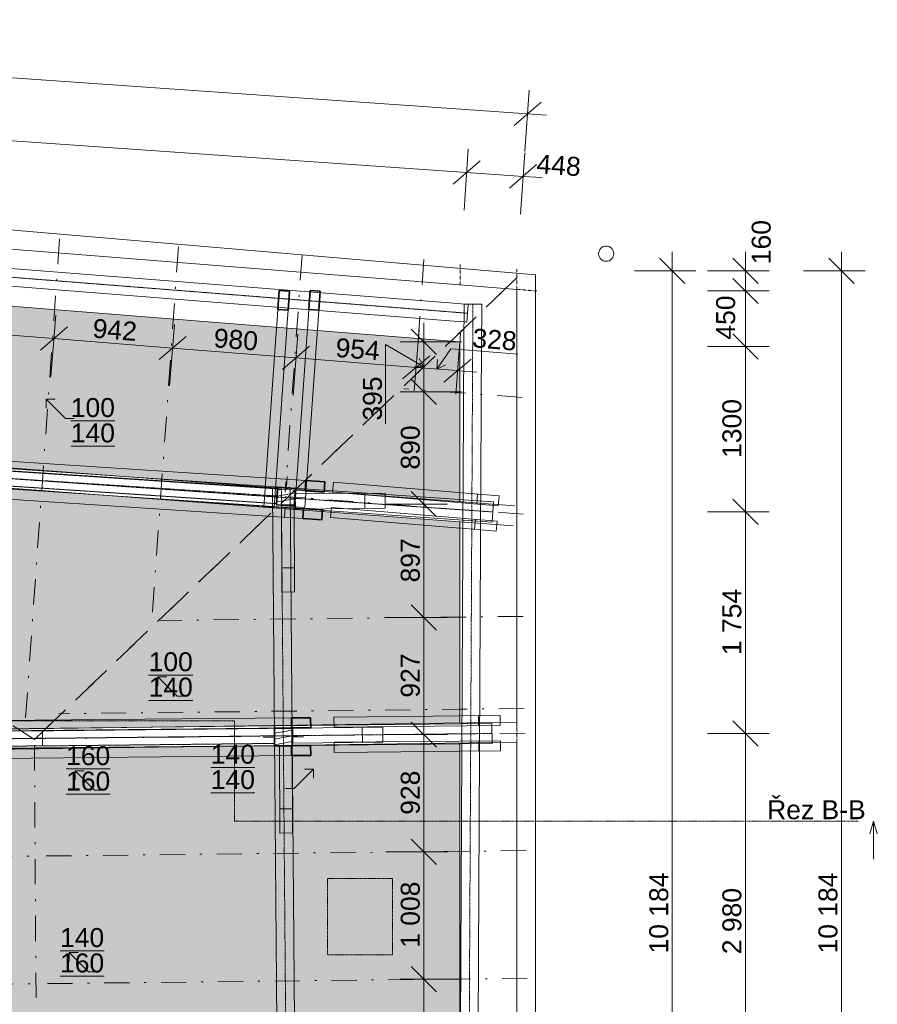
# Model space of a CAD drawing. Header units: millimetres. Extents: x -22287 to 2533, y -2625 to 20292.
# Tile 13 of 13: x -4257 to 2533, y 12310 to 20104. Entities that reach past the tile are written whole.
import ezdxf

# ---------------------------------------------------------------- set-up
doc = ezdxf.new("R2010")
doc.units = ezdxf.units.MM
doc.header["$MEASUREMENT"] = 0
for name, pattern in [('Wipeout_Contour', [1000, 0, -1000]), ('Čerchovaná', [450, 200, -117.5, 15, -117.5]), ('Čerchovaná M', [4.5, 2.5, -0.85, 0.3, -0.85]), ('Čerchovaná S', [3.5, 1.5, -0.85, 0.3, -0.85]), ('Čárkovaná S', [2.5, 1.5, -1])]:
    doc.linetypes.add(name, pattern=pattern)
for name, color, linetype in [('9._POHLED ZÁPADNÍ_2_2D prvky - obecné', 7, 'Continuous'), ('9._POHLED ZÁPADNÍ_2_Anotace - SP', 7, 'Continuous'), ('9._POHLED ZÁPADNÍ_2_Bourané_Konstrukce - nosné', 7, 'Continuous'), ('9._POHLED ZÁPADNÍ_2_Bourané_Kresby a obrázky', 7, 'Continuous'), ('9._POHLED ZÁPADNÍ_2_Bourané_Kóty - SP', 7, 'Continuous'), ('9._POHLED ZÁPADNÍ_2_Bourané_Výplně - Povrchové', 7, 'Continuous'), ('9._POHLED ZÁPADNÍ_2_Konstrukce - krov', 7, 'Continuous'), ('9._POHLED ZÁPADNÍ_2_Konstrukce - nosné', 7, 'Continuous'), ('9._POHLED ZÁPADNÍ_2_Kresby a obrázky', 7, 'Continuous'), ('9._POHLED ZÁPADNÍ_2_Kóty - SP', 7, 'Continuous'), ('9._POHLED ZÁPADNÍ_2_Popis', 7, 'Continuous'), ('9._POHLED ZÁPADNÍ_2_Výplně - Povrchové', 7, 'Continuous'), ('9._POHLED ZÁPADNÍ_2_Výplně – Řezové', 7, 'Continuous'), ('9._POHLED ZÁPADNÍ_2_Značky - řezy', 7, 'Continuous')]:
    doc.layers.add(name, color=color, linetype=linetype)
doc.styles.add('GENEROVANÝ_STYL_1', font='txt')
doc.styles.add('GENEROVANÝ_STYL_2', font='txt')
pattern_1 = [(10, (0, 0), (-7.81417, 44.31635), [])]

msp = doc.modelspace()

# ---------------------------------------------------------------- hatches: boundary and pattern name
at = {"layer": '9._POHLED ZÁPADNÍ_2_Bourané_Výplně - Povrchové', "linetype": 'Continuous', "lineweight": 0, "true_color": 0xffffff}
msp.add_hatch(color=7, dxfattribs=at).paths.add_polyline_path([(-15844, 654.5), (-493.6, 654.5), (-492.1, 7555.2), (-772.1, 8152.8), (-772.6, 17554), (-10536.6, 18330.2), (-10495.1, 8690.3), (-14423.3, 9055.3), (-14471.4, 4898.8), (-15781.1, 4900.4)])

# ---------------------------------------------------------------- linework, layer by layer
at = {"layer": '9._POHLED ZÁPADNÍ_2_Anotace - SP', "color": 8, "linetype": 'Continuous', "lineweight": 13}
for p, q in [((-3010.6, 14749.1), (-3163.7, 14902.3)), ((-3163.7, 14902.3), (-3093, 14902.3)), ((-3163.7, 14902.3), (-3163.7, 14831.6)), ((-2941.9, 14749.1), (-3010.6, 14749.1)), ((-3664.1, 14005.6), (-3817.3, 14158.7)), ((-3817.3, 14158.7), (-3746.5, 14158.7)), ((-3817.3, 14158.7), (-3817.3, 14088)), ((-2084.6, 14017), (-1931.4, 14170.2)), ((-1931.4, 14170.2), (-2002.1, 14170.2)), ((-1931.4, 14170.2), (-1931.4, 14099.5)), ((-3595.4, 14005.6), (-3664.1, 14005.6)), ((-2153.3, 14017), (-2084.6, 14017)), ((-3712.2, 12565.7), (-3865.3, 12718.9)), ((-3865.3, 12718.9), (-3794.6, 12718.9)), ((-3865.3, 12718.9), (-3865.3, 12648.2)), ((-3643.5, 12565.7), (-3712.2, 12565.7))]:
    msp.add_line(p, q, dxfattribs=at)
at = {"layer": '9._POHLED ZÁPADNÍ_2_Bourané_Konstrukce - nosné', "color": 42, "linetype": 'Continuous', "lineweight": 13, "true_color": 0xe4ad2c}
msp.add_line((-173.3, 158.5), (-173.3, 18085.9), dxfattribs=at)
at = {"layer": '9._POHLED ZÁPADNÍ_2_Bourané_Kresby a obrázky', "color": 42, "linetype": 'Čerchovaná S', "lineweight": 13, "true_color": 0xe4ad2c}
for p, q in [((-1820.5, 12700.7), (-1820.5, 13305.8)), ((-1820.5, 13305.8), (-1305.9, 13305.8)), ((-1305.9, 13305.8), (-1305.9, 12700.7)), ((-1305.9, 12700.7), (-1820.5, 12700.7))]:
    msp.add_line(p, q, dxfattribs=at)
at = {"layer": '9._POHLED ZÁPADNÍ_2_Bourané_Kóty - SP', "color": 42, "linetype": 'Continuous', "lineweight": 13, "true_color": 0xe4ad2c}
for p, q in [((-235.9, 19359.6), (-10909.8, 20104.5)), ((-718.7, 18895.6), (-10495.9, 19577.9)), ((-222.8, 19546.7), (-256.8, 19060.3)), ((-342.6, 19266.8), (-129.2, 19452.4)), ((-86.3, 19349.2), (-235.9, 19359.6)), ((-258.3, 19051.5), (-292.2, 18565.2)), ((-378.1, 18771.6), (-164.6, 18957.2)), ((-271.3, 18864.4), (-718.7, 18895.6)), ((-121.7, 18854), (-271.3, 18864.4))]:
    msp.add_line(p, q, dxfattribs=at)
at = {"layer": '9._POHLED ZÁPADNÍ_2_Konstrukce - krov', "color": 8, "linetype": 'Continuous', "lineweight": 13}
for p, q in [((-2181.6, 15765.5), (-2081.6, 15765.8)), ((-2081, 15573.8), (-2181, 15573.4)), ((-2197.6, 13857.8), (-2097.6, 13858.1)), ((-2096.9, 13666), (-2196.9, 13665.7))]:
    msp.add_line(p, q, dxfattribs=at)
at = {"layer": '9._POHLED ZÁPADNÍ_2_Konstrukce - krov', "color": 8, "linetype": 'Čerchovaná', "lineweight": 13}
for p, q in [((-11266.9, 13408.7), (-4134.3, 13483.9)), ((-11257.7, 12398.1), (-4125.1, 12473.3))]:
    msp.add_line(p, q, dxfattribs=at)
at = {"layer": '9._POHLED ZÁPADNÍ_2_Konstrukce - nosné', "color": 8, "linetype": 'Continuous', "lineweight": 13, "flags": 128}
msp.add_lwpolyline([(326, 18252.2, 0.414214), (386, 18192.2, 0.414214), (446, 18252.2, 0.414214), (386, 18312.2, 0.414214)], format="xyb", close=True, dxfattribs=at)
at = {"layer": '9._POHLED ZÁPADNÍ_2_Kresby a obrázky', "color": 255, "linetype": 'Čárkovaná S', "lineweight": 0}
for p, q in [((-769.6, 17554), (-769.6, 18165.9)), ((-322.6, 17969.6), (-322.6, 18130.1)), ((-322.6, 17969.6), (-161.7, 17956.8))]:
    msp.add_line(p, q, dxfattribs=at)
at = {"layer": '9._POHLED ZÁPADNÍ_2_Kresby a obrázky', "color": 7, "linetype": 'Čárkovaná S', "lineweight": 13}
msp.add_line((-796.3, 17555.9), (-322.6, 17518.2), dxfattribs=at)
at = {"layer": '9._POHLED ZÁPADNÍ_2_Kóty - SP', "color": 154, "linetype": 'Continuous', "lineweight": 13}
for p, q in [((909.3, 18117.3), (909.3, 18267.3)), ((1488.1, 18117.3), (1488.1, 18267.3)), ((2248.6, 18117.3), (2248.6, 18267.3)), ((1009.3, 18017.3), (809.3, 18217.3)), ((1388.1, 18217.3), (1588.1, 18017.3)), ((2348.6, 18017.3), (2148.6, 18217.3)), ((1096.8, 18117.3), (609.3, 18117.3)), ((909.3, 7933.1), (909.3, 18117.3)), ((1675.6, 18117.3), (1188.1, 18117.3)), ((1488.1, 17956.8), (1488.1, 18117.3)), ((2436.1, 18117.3), (1948.6, 18117.3)), ((2248.6, 7933.1), (2248.6, 18117.3)), ((1588.1, 17856.8), (1388.1, 18056.8)), ((1675.6, 17956.8), (1188.1, 17956.8)), ((1488.1, 17518.2), (1488.1, 17956.8)), ((1388.1, 17618.2), (1588.1, 17418.2)), ((-3046.5, 17505.4), (-2069.2, 17427.7)), ((-954.3, 17339), (-844.8, 17498.2)), ((1675.6, 17518.2), (1188.1, 17518.2)), ((1488.1, 16207.5), (1488.1, 17518.2)), ((-2069.2, 17427.7), (-1118, 17352)), ((-1010.4, 17443.8), (-1225.6, 17260.3)), ((-1058.2, 17356.4), (-1095.7, 17421.4)), ((-954.3, 17339), (-948.4, 17413.8)), ((-1058.2, 17356.4), (-1133.2, 17356.4)), ((-954.3, 17339), (-886.6, 17371.3)), ((1388.1, 16307.5), (1588.1, 16107.5)), ((1675.6, 16207.5), (1188.1, 16207.5)), ((1488.1, 14453), (1488.1, 16207.5)), ((-1158.2, 15472), (-958.2, 15272)), ((-870.7, 15372), (-1358.2, 15372)), ((1388.1, 14553), (1588.1, 14353)), ((1675.6, 14453), (1188.1, 14453)), ((1488.1, 11472.8), (1488.1, 14453)), ((-1158.2, 13617), (-958.2, 13417)), ((-870.7, 13517), (-1358.2, 13517)), ((-1058.2, 12509.3), (-1058.2, 13517)), ((-1158.2, 12609.3), (-958.2, 12409.3)), ((-1058.2, 11463.6), (-1058.2, 12509.3))]:
    msp.add_line(p, q, dxfattribs=at)
at = {"layer": '9._POHLED ZÁPADNÍ_2_Popis', "color": 8, "linetype": 'Continuous', "lineweight": 13}
msp.add_line((-4048, 17100.8), (-3977.3, 17100.8), dxfattribs=at)
at = {"layer": '9._POHLED ZÁPADNÍ_2_Značky - řezy', "color": 154, "linetype": 'Continuous', "lineweight": 13}
for p, q in [((2472.5, 13658.4), (2502.5, 13758.4)), ((2502.5, 13758.4), (2502.5, 13458.4)), ((2532.5, 13658.4), (2502.5, 13758.4))]:
    msp.add_line(p, q, dxfattribs=at)

# ---------------------------------------------------------------- texts
at = {"layer": '9._POHLED ZÁPADNÍ_2_Anotace - SP', "color": 8, "linetype": 'Continuous', "lineweight": 13, "char_height": 150, "attachment_point": 5, "line_spacing_factor": 0.804162, "style": 'GENEROVANÝ_STYL_1'}
for s, insert in [('\\A1;{\\pqc;\\fArial|b0|i0|c238|p38;\\L\\L1\\fArial|b0|i0|c238|p38;\\L\\L0\\fArial|b0|i0|c238|p38;\\L\\L0\\P\\pqc;\\fArial|b0|i0|c238|p38;1\\fArial|b0|i0|c238|p38;4\\fArial|b0|i0|c238|p38;0}', (-3061.5, 14920)), ('\\A1;{\\pqc;\\fArial|b0|i0|c238|p38;\\L\\L1\\fArial|b0|i0|c238|p38;\\L\\L4\\fArial|b0|i0|c238|p38;\\L\\L0\\P\\pqc;\\fArial|b0|i0|c238|p38;160}', (-3763.2, 12736.6))]:
    msp.add_mtext(s, dxfattribs=dict(at, insert=insert))
at = {"layer": '9._POHLED ZÁPADNÍ_2_Kóty - SP', "color": 42, "linetype": 'Continuous', "lineweight": 13, "true_color": 0xe4ad2c, "insert": (-169.5, 18887.4), "char_height": 150, "width": 341.487, "attachment_point": 7, "rotation": 356.00812, "style": 'GENEROVANÝ_STYL_2'}
msp.add_mtext('\\A1;{\\pql;\\fArial|b0|i0|c0|p38;448}', dxfattribs=at)
at = {"layer": '9._POHLED ZÁPADNÍ_2_Kóty - SP', "color": 154, "linetype": 'Continuous', "lineweight": 13, "char_height": 150, "attachment_point": 7, "rotation": 90, "style": 'GENEROVANÝ_STYL_2'}
for s, insert, width in [('\\A1;{\\pql;\\fArial|b0|i0|c0|p38;160}', (1690.3, 18168.8), 341.487), ('\\A1;{\\pql;\\fArial|b0|i0|c0|p38;450}', (1408.7, 17571.6), 341.487), ('\\A1;{\\pql;\\fArial|b0|i0|c0|p38;1300}', (1458.1, 16635.2), 455.315), ('\\A1;{\\pql;\\fArial|b0|i0|c0|p38;897}', (-1088.2, 15649.7), 341.487), ('\\A1;{\\pql;\\fArial|b0|i0|c0|p38;1\xa0754}', (1458.1, 15073.8), 512.914), ('\\A1;{\\pql;\\fArial|b0|i0|c0|p38;927}', (-1088.2, 14737.5), 341.487), ('\\A1;{\\pql;\\fArial|b0|i0|c0|p38;928}', (-1088.2, 13810.1), 341.487), ('\\A1;{\\pql;\\fArial|b0|i0|c0|p38;10\xa0184}', (879.3, 12711.9), 626.744), ('\\A1;{\\pql;\\fArial|b0|i0|c0|p38;10\xa0184}', (2218.6, 12711.9), 626.744), ('\\A1;{\\pql;\\fArial|b0|i0|c0|p38;1\xa0008}', (-1088.2, 12756.7), 512.914), ('\\A1;{\\pql;\\fArial|b0|i0|c0|p38;2\xa0980}', (1458.1, 12706.4), 512.914)]:
    msp.add_mtext(s, dxfattribs=dict(at, insert=insert, width=width))
at = {"layer": '9._POHLED ZÁPADNÍ_2_Značky - řezy', "color": 154, "linetype": 'Continuous', "lineweight": 13, "insert": (1660.3, 13773.1), "char_height": 150, "attachment_point": 7, "style": 'GENEROVANÝ_STYL_2'}
msp.add_mtext('\\A1;{\\pql;\\pt0;\\fArial|b0|i0|c0|p38;Řez B-B}', dxfattribs=at)

# ---------------------------------------------------------------- next in the draw order: wipeouts: each hides what was drawn before it
at = {"color": 254, "linetype": 'Wipeout_Contour', "lineweight": 0, "ltscale": 53565.896389}
msp.add_wipeout([(-772.6, 18005.4), (-772.6, 17554), (-322.6, 17969.6)], dxfattribs=at).dxf.layer = '9._POHLED ZÁPADNÍ_2_Výplně - Povrchové'

# ---------------------------------------------------------------- next in the draw order: wipeouts: each hides what was drawn before it
at = {"color": 254, "linetype": 'Wipeout_Contour', "lineweight": 0, "ltscale": 53064.291676}
msp.add_wipeout([(-772.6, 17554), (-322.6, 17518.2), (-322.6, 17969.6)], dxfattribs=at).dxf.layer = '9._POHLED ZÁPADNÍ_2_Výplně - Povrchové'

# ---------------------------------------------------------------- next in the draw order: linework, layer by layer
at = {"layer": '9._POHLED ZÁPADNÍ_2_Konstrukce - krov', "color": 8, "linetype": 'Continuous', "lineweight": 13}
msp.add_line((-706.9, 17850.5), (-717.9, 17710.9), dxfattribs=at)
at = {"layer": '9._POHLED ZÁPADNÍ_2_Konstrukce - nosné', "color": 251, "linetype": 'Continuous', "lineweight": 20, "true_color": 0x6a6a6a, "flags": 128}
msp.add_lwpolyline([(-322.6, 17969.6), (-772.6, 18005.4)], dxfattribs=at)

# ---------------------------------------------------------------- next in the draw order: wipeouts: each hides what was drawn before it
at = {"color": 254, "linetype": 'Wipeout_Contour', "lineweight": 0, "ltscale": 51007.22037}
msp.add_wipeout([(-772.6, 17554), (-772.1, 7935.5), (-322.1, 7935.5), (-322.6, 17518.2)], dxfattribs=at).dxf.layer = '9._POHLED ZÁPADNÍ_2_Výplně - Povrchové'

# ---------------------------------------------------------------- next in the draw order: linework, layer by layer
at = {"layer": '9._POHLED ZÁPADNÍ_2_Konstrukce - krov', "color": 8, "linetype": 'Čerchovaná', "lineweight": 13}
for p, q in [((-278.7, 17113.6), (-1216.4, 17183)), ((-271.9, 15380.9), (-3156.1, 15348.3)), ((-263.7, 14651.8), (-3947.1, 14610.2)), ((-247.6, 13526.7), (-4134.4, 13482.9)), ((-238.4, 12516.2), (-4125.1, 12472.4))]:
    msp.add_line(p, q, dxfattribs=at)
at = {"layer": '9._POHLED ZÁPADNÍ_2_Konstrukce - krov', "color": 8, "linetype": 'Continuous', "lineweight": 13}
msp.add_line((-453.1, 14596.8), (-1769.4, 14583.8), dxfattribs=at)
at = {"layer": '9._POHLED ZÁPADNÍ_2_Konstrukce - nosné', "color": 251, "linetype": 'Continuous', "lineweight": 20, "true_color": 0x6a6a6a, "flags": 128}
for points in [[(-322.1, 7935.5), (-322.6, 17969.6)], [(-772.6, 17554), (-772.3, 11558)]]:
    msp.add_lwpolyline(points, dxfattribs=at)
at = {"layer": '9._POHLED ZÁPADNÍ_2_Kóty - SP', "color": 154, "linetype": 'Continuous', "lineweight": 13}
for p, q in [((-844.8, 17498.2), (-704.7, 17487)), ((-704.7, 17487), (-314.5, 17456)), ((-898.3, 17234.3), (-683.1, 17417.8)), ((-1118, 17352), (-790.7, 17326)), ((-790.7, 17326), (-641.2, 17314.1)), ((-758.2, 17158.9), (-1245.7, 17158.9)), ((-758.2, 12509.3), (-1245.7, 12509.3))]:
    msp.add_line(p, q, dxfattribs=at)
at = {"layer": '9._POHLED ZÁPADNÍ_2_Značky - řezy', "color": 154, "linetype": 'Čerchovaná S', "lineweight": 13}
msp.add_line((-2556, 13758.4), (2382.5, 13758.4), dxfattribs=at)

# ---------------------------------------------------------------- next in the draw order: texts
at = {"layer": '9._POHLED ZÁPADNÍ_2_Kóty - SP', "color": 154, "linetype": 'Continuous', "lineweight": 13, "insert": (-677.8, 17510), "char_height": 150, "width": 341.487, "attachment_point": 7, "rotation": 355.4546, "style": 'GENEROVANÝ_STYL_2'}
msp.add_mtext('\\A1;{\\pql;\\fArial|b0|i0|c0|p38;328}', dxfattribs=at)

# ---------------------------------------------------------------- next in the draw order: wipeouts: each hides what was drawn before it
at = {"color": 254, "linetype": 'Wipeout_Contour', "lineweight": 0, "ltscale": 78272.137787}
msp.add_wipeout([(-772.6, 18005.4), (-10538.5, 18781.8), (-10536.6, 18330.2), (-772.6, 17554)], dxfattribs=at).dxf.layer = '9._POHLED ZÁPADNÍ_2_Výplně - Povrchové'
at = {"color": 254, "linetype": 'Wipeout_Contour', "lineweight": 0, "ltscale": 72264.424923}
msp.add_wipeout([(-10544.7, 16861.2), (-349.9, 16097.2), (-337.9, 16256.8), (-10532.7, 17020.8)], dxfattribs=at).dxf.layer = '9._POHLED ZÁPADNÍ_2_Výplně - Povrchové'
at = {"color": 254, "linetype": 'Wipeout_Contour', "lineweight": 0, "ltscale": 64510.152897}
msp.add_wipeout([(-10544.7, 14243.6), (-322.3, 14384.3), (-324.5, 14544.3), (-10546.9, 14403.6)], dxfattribs=at).dxf.layer = '9._POHLED ZÁPADNÍ_2_Výplně - Povrchové'

# ---------------------------------------------------------------- next in the draw order: linework, layer by layer
at = {"layer": '9._POHLED ZÁPADNÍ_2_2D prvky - obecné', "color": 214, "linetype": 'Čerchovaná', "lineweight": 20}
for p, q in [((-4140.9, 14406.2), (-10988.7, 18817.6)), ((-4077.2, 4260.2), (-4140.9, 14406.2))]:
    msp.add_line(p, q, dxfattribs=at)
at = {"layer": '9._POHLED ZÁPADNÍ_2_Bourané_Konstrukce - nosné', "color": 42, "linetype": 'Continuous', "lineweight": 13, "true_color": 0xe4ad2c}
msp.add_line((-173.3, 18085.9), (-11267.6, 19032.2), dxfattribs=at)
at = {"layer": '9._POHLED ZÁPADNÍ_2_Bourané_Kóty - SP', "color": 42, "linetype": 'Continuous', "lineweight": 13, "true_color": 0xe4ad2c}
for p, q in [((-705.6, 19082.7), (-739.6, 18596.4)), ((-825.4, 18802.9), (-611.9, 18988.4))]:
    msp.add_line(p, q, dxfattribs=at)
at = {"layer": '9._POHLED ZÁPADNÍ_2_Konstrukce - krov', "color": 8, "linetype": 'Čerchovaná', "lineweight": 13}
for p, q in [((-11006.6, 18829.1), (-4140.9, 14406.2)), ((-3941.4, 18368.5), (-4216.5, 14493.8)), ((-3000.6, 18306), (-3212.9, 15314.7)), ((-1056.9, 18206.9), (-1117.1, 17359.4)), ((-11275.4, 14338.7), (-4142.9, 14413.8))]:
    msp.add_line(p, q, dxfattribs=at)
at = {"layer": '9._POHLED ZÁPADNÍ_2_Konstrukce - krov', "color": 8, "linetype": 'Continuous', "lineweight": 13}
for p, q in [((-706.9, 17850.5), (-10608.4, 18631.2)), ((-717.9, 17710.9), (-10619.4, 18491.7)), ((-739.3, 17853.2), (-789.7, 7744.3)), ((-739.3, 17853.2), (-599.3, 17852.5)), ((-599.3, 17852.5), (-649.7, 7743.6)), ((-2132.8, 17803.9), (-2212.6, 17809.6)), ((-1998.8, 16242.4), (-1887.9, 17803.9)), ((-1887.9, 17803.9), (-1967.7, 17809.6)), ((-1991.5, 16455.2), (-7841.2, 16840.4)), ((-1996.8, 16375.4), (-1991.5, 16455.2)), ((-1773.5, 16442.7), (-1780, 16362.9)), ((-1773.5, 16442.7), (-1780, 16362.9)), ((-461.5, 16334.8), (-1773.5, 16442.7)), ((-1780, 16362.9), (-468, 16255.1)), ((-1525.3, 16355.6), (-1524, 16235.6)), ((-1362.9, 16237.4), (-1364.2, 16357.4)), ((-632.5, 16348.8), (-639, 16269.1)), ((-468, 16255.1), (-461.5, 16334.8)), ((-2015.1, 16156.1), (-2009.9, 16235.9)), ((-1789.8, 16243.3), (-1796.4, 16163.6)), ((-1789.8, 16243.3), (-1796.4, 16163.6)), ((-477.9, 16135.5), (-1789.8, 16243.3)), ((-516.5, 16127.7), (-505.5, 16287.3)), ((-1796.4, 16163.6), (-484.4, 16055.7)), ((-648.9, 16149.5), (-655.4, 16069.8)), ((-484.4, 16055.7), (-477.9, 16135.5)), ((-1769.4, 14583.8), (-1768.6, 14503.8)), ((-1769.4, 14583.8), (-1768.6, 14503.8)), ((-624.6, 14595.1), (-623.9, 14515.1)), ((-452.3, 14516.8), (-453.1, 14596.8)), ((-1768.6, 14503.8), (-452.3, 14516.8)), ((-1544.7, 14502.8), (-1543.4, 14382.8)), ((-1382.2, 14384.6), (-1383.5, 14504.6)), ((-517.7, 14373.6), (-519.4, 14533.6)), ((-451.1, 14396.8), (-1767.4, 14383.8)), ((-1767.4, 14383.8), (-1766.6, 14303.8)), ((-1767.4, 14383.8), (-1766.6, 14303.8)), ((-622.7, 14395.1), (-621.9, 14315.1)), ((-450.3, 14316.8), (-451.1, 14396.8)), ((-7871.7, 14224.9), (-2104.3, 14278.2)), ((-1766.6, 14303.8), (-450.3, 14316.8))]:
    msp.add_line(p, q, dxfattribs=at)
at = {"layer": '9._POHLED ZÁPADNÍ_2_Konstrukce - krov', "color": 251, "linetype": 'Čerchovaná S', "lineweight": 13, "true_color": 0x6a6a6a}
for p, q in [((-712.4, 17780.7), (-10613.9, 18561.4)), ((-669.3, 17852.8), (-719.7, 7743.9)), ((-7768.5, 14376), (-4076, 14416))]:
    msp.add_line(p, q, dxfattribs=at)
at = {"layer": '9._POHLED ZÁPADNÍ_2_Konstrukce - krov', "color": 8, "linetype": 'Continuous', "lineweight": 35}
for p, q in [((-2201.9, 17960.6), (-2212.6, 17809.6)), ((-2122.1, 17954.9), (-2201.9, 17960.6)), ((-2132.8, 17803.9), (-2122.1, 17954.9)), ((-1957, 17960.6), (-1967.7, 17809.6)), ((-1877.2, 17954.9), (-1957, 17960.6)), ((-1887.9, 17803.9), (-1877.2, 17954.9)), ((-2212.6, 17809.6), (-2132.8, 17803.9)), ((-1967.7, 17809.6), (-1887.9, 17803.9)), ((-1991.5, 16455.2), (-1996.8, 16375.4)), ((-1840.4, 16445.2), (-1991.5, 16455.2)), ((-1996.8, 16375.4), (-1845.7, 16365.4)), ((-1845.7, 16365.4), (-1840.4, 16445.2)), ((-2009.9, 16235.9), (-2015.1, 16156.1)), ((-1858.7, 16226), (-2009.9, 16235.9)), ((-1864, 16146.1), (-1858.7, 16226)), ((-2015.1, 16156.1), (-1864, 16146.1)), ((-1953.6, 14578.7), (-2105, 14577.3)), ((-1952.9, 14498.7), (-1953.6, 14578.7)), ((-1952.9, 14279.6), (-1953.6, 14359.6)), ((-2104.3, 14278.2), (-1952.9, 14279.6))]:
    msp.add_line(p, q, dxfattribs=at)
at = {"layer": '9._POHLED ZÁPADNÍ_2_Konstrukce - krov', "color": 8, "linetype": 'Čerchovaná M', "lineweight": 13}
for p, q in [((-7769.2, 14436), (-4076.6, 14476)), ((-4075.3, 14356), (-4076.6, 14476)), ((-4075.3, 14355.1), (-4076.6, 14475.1)), ((-7767.9, 14316.1), (-4075.3, 14356))]:
    msp.add_line(p, q, dxfattribs=at)
at = {"layer": '9._POHLED ZÁPADNÍ_2_Konstrukce - nosné', "color": 251, "linetype": 'Continuous', "lineweight": 20, "true_color": 0x6a6a6a, "flags": 128}
for points in [[(-772.6, 18005.4), (-10538.5, 18781.8)], [(-10536.6, 18330.2), (-772.6, 17554)], [(-337.9, 16256.8), (-10532.7, 17020.8)], [(-10544.7, 16861.2), (-349.9, 16097.2)], [(-324.5, 14544.3), (-10546.9, 14403.6)], [(-10544.7, 14243.6), (-322.3, 14384.3)]]:
    msp.add_lwpolyline(points, dxfattribs=at)
at = {"layer": '9._POHLED ZÁPADNÍ_2_Kresby a obrázky', "color": 7, "linetype": 'Čárkovaná S', "lineweight": 13}
msp.add_line((-322.1, 8005.9), (-322.6, 17969.6), dxfattribs=at)
at = {"layer": '9._POHLED ZÁPADNÍ_2_Kóty - SP', "color": 154, "linetype": 'Continuous', "lineweight": 13}
for p, q in [((-4009.7, 17281), (-3971, 17766.9)), ((-1058.2, 17554), (-1058.2, 17704)), ((-4952.1, 17656.8), (-3985.9, 17580)), ((-3878.3, 17671.8), (-4093.5, 17488.3)), ((-3070.3, 17206.3), (-3031.7, 17692.3)), ((-958.2, 17454), (-1158.2, 17654)), ((-1132.9, 17165.1), (-1094.2, 17651.1)), ((-805.5, 17139.1), (-766.9, 17625.1)), ((-3985.9, 17580), (-3046.5, 17505.4)), ((-2938.9, 17597.1), (-3154.1, 17413.6)), ((-2093, 17128.6), (-2054.3, 17614.6)), ((-758.2, 17554), (-1245.7, 17554)), ((-1058.2, 17158.9), (-1058.2, 17554)), ((-1961.6, 17519.4), (-2176.8, 17335.9)), ((-1058.2, 17356.4), (-1362.4, 17532.1)), ((-1362.4, 17532.1), (-1362.4, 17296.9)), ((-1362.4, 17296.9), (-1362.4, 16905.4)), ((-1158.2, 17258.9), (-958.2, 17058.9)), ((-1058.2, 16268.8), (-1058.2, 17158.9)), ((-1158.2, 16368.8), (-958.2, 16168.8)), ((-870.7, 16268.8), (-1358.2, 16268.8)), ((-1058.2, 15372), (-1058.2, 16268.8)), ((-1058.2, 14444.6), (-1058.2, 15372)), ((-1158.2, 14544.6), (-958.2, 14344.6)), ((-870.7, 14444.6), (-1358.2, 14444.6)), ((-1058.2, 13517), (-1058.2, 14444.6))]:
    msp.add_line(p, q, dxfattribs=at)
at = {"layer": '9._POHLED ZÁPADNÍ_2_Popis', "color": 8, "linetype": 'Continuous', "lineweight": 13}
for p, q in [((-3894.8, 16947.6), (-4048, 17100.8)), ((-4048, 17100.8), (-4048, 17030.1)), ((-3826.2, 16947.6), (-3894.8, 16947.6))]:
    msp.add_line(p, q, dxfattribs=at)
at = {"layer": '9._POHLED ZÁPADNÍ_2_Značky - řezy', "color": 154, "linetype": 'Čerchovaná S', "lineweight": 13}
for p, q in [((-20981.7, 14554.5), (-2556, 14554.5)), ((-2556, 14554.5), (-2556, 13758.4))]:
    msp.add_line(p, q, dxfattribs=at)

# ---------------------------------------------------------------- next in the draw order: texts
at = {"layer": '9._POHLED ZÁPADNÍ_2_Anotace - SP', "color": 8, "linetype": 'Continuous', "lineweight": 13, "char_height": 150, "attachment_point": 5, "line_spacing_factor": 0.804162, "style": 'GENEROVANÝ_STYL_1'}
for s, insert in [('\\A1;{\\pqc;\\fArial|b0|i0|c238|p38;\\L\\L1\\fArial|b0|i0|c238|p38;\\L\\L0\\fArial|b0|i0|c238|p38;\\L\\L0\\P\\pqc;\\fArial|b0|i0|c238|p38;1\\fArial|b0|i0|c238|p38;4\\fArial|b0|i0|c238|p38;0}', (-3677.9, 16932.3)), ('\\A1;{\\pqc;\\fArial|b0|i0|c238|p38;\\L\\L1\\fArial|b0|i0|c238|p38;\\L\\L6\\fArial|b0|i0|c238|p38;\\L\\L0\\P\\pqc;\\fArial|b0|i0|c238|p38;1\\fArial|b0|i0|c238|p38;6\\fArial|b0|i0|c238|p38;0}', (-3715.1, 14176.5)), ('\\A1;{\\pqc;\\fArial|b0|i0|c238|p38;\\L\\L1\\fArial|b0|i0|c238|p38;\\L\\L4\\fArial|b0|i0|c238|p38;\\L\\L0\\P\\pqc;\\fArial|b0|i0|c238|p38;1\\fArial|b0|i0|c238|p38;4\\fArial|b0|i0|c238|p38;0}', (-2569.5, 14188))]:
    msp.add_mtext(s, dxfattribs=dict(at, insert=insert))
at = {"layer": '9._POHLED ZÁPADNÍ_2_Kóty - SP', "color": 154, "linetype": 'Continuous', "lineweight": 13, "char_height": 150, "width": 341.487, "attachment_point": 7, "style": 'GENEROVANÝ_STYL_2'}
for s, insert, rotation in [('\\A1;{\\pql;\\fArial|b0|i0|c0|p38;942}', (-3684.1, 17586.1), 355.4546), ('\\A1;{\\pql;\\fArial|b0|i0|c0|p38;980}', (-2725.7, 17509.9), 355.4546), ('\\A1;{\\pql;\\fArial|b0|i0|c0|p38;954}', (-1761.4, 17433.3), 355.4546), ('\\A1;{\\pql;\\fArial|b0|i0|c0|p38;395}', (-1387.4, 16930.4), 90), ('\\A1;{\\pql;\\fArial|b0|i0|c0|p38;890}', (-1088.2, 16543.1), 90)]:
    msp.add_mtext(s, dxfattribs=dict(at, insert=insert, rotation=rotation))

# ---------------------------------------------------------------- next in the draw order: wipeouts: each hides what was drawn before it
at = {"color": 254, "linetype": 'Wipeout_Contour', "lineweight": 0, "ltscale": 65879.044332}
msp.add_wipeout([(-2223.8, 16263.5), (-2084.1, 16254.3), (-2074.9, 16394), (-2214.6, 16403.2)], dxfattribs=at).dxf.layer = '9._POHLED ZÁPADNÍ_2_Výplně – Řezové'
at = {"color": 254, "linetype": 'Wipeout_Contour', "lineweight": 0, "ltscale": 58352.920401}
msp.add_wipeout([(-2239.3, 14355), (-2099.3, 14356.5), (-2100.8, 14496.5), (-2240.8, 14495)], dxfattribs=at).dxf.layer = '9._POHLED ZÁPADNÍ_2_Výplně – Řezové'

# ---------------------------------------------------------------- next in the draw order: hatches: boundary and pattern name
at = {"layer": '9._POHLED ZÁPADNÍ_2_Výplně – Řezové', "linetype": 'Continuous', "lineweight": 13, "true_color": 0xe4ad2c}
h = msp.add_hatch(dxfattribs=at)
h.set_pattern_fill('Dřevo_0002', color=42, style=0, pattern_type=2)
h.set_pattern_definition(pattern_1)
h.paths.add_polyline_path([(-2223.8, 16263.5), (-2084.1, 16254.3), (-2074.9, 16394), (-2214.6, 16403.2)])
h = msp.add_hatch(dxfattribs=at)
h.set_pattern_fill('Dřevo_0002', color=42, style=0, pattern_type=2)
h.set_pattern_definition(pattern_1)
h.paths.add_polyline_path([(-2239.3, 14355), (-2099.3, 14356.5), (-2100.8, 14496.5), (-2240.8, 14495)])

# ---------------------------------------------------------------- next in the draw order: linework, layer by layer
at = {"layer": '9._POHLED ZÁPADNÍ_2_2D prvky - obecné', "color": 214, "linetype": 'Čerchovaná', "lineweight": 20}
msp.add_line((-4140.9, 14406.2), (-439.4, 17947.5), dxfattribs=at)
at = {"layer": '9._POHLED ZÁPADNÍ_2_Konstrukce - krov', "color": 8, "linetype": 'Čerchovaná', "lineweight": 13}
for p, q in [((-2021.6, 18241.3), (-2154.9, 16364.4)), ((-318.5, 18063.3), (-4132.2, 14414.5)), ((-270.7, 16189.7), (-2115.4, 16326.3)), ((-256.1, 14456.2), (-4142.8, 14412.4))]:
    msp.add_line(p, q, dxfattribs=at)
at = {"layer": '9._POHLED ZÁPADNÍ_2_Konstrukce - krov', "color": 8, "linetype": 'Continuous', "lineweight": 13}
for p, q in [((-2212.6, 17809.6), (-2323.5, 16248.1)), ((-2243.7, 16242.4), (-2132.8, 17803.9)), ((-1967.7, 17809.6), (-2078.6, 16248.1)), ((-10931.2, 17006.3), (-505.5, 16287.3)), ((-10942.2, 16846.7), (-516.5, 16127.7)), ((-7846.5, 16760.6), (-1996.8, 16375.4)), ((-2009.9, 16235.9), (-7859.5, 16621.2)), ((-7864.8, 16541.4), (-2015.1, 16156.1)), ((-1364.2, 16357.4), (-2076.2, 16349.7)), ((-2076.2, 16349.7), (-2074.9, 16229.7)), ((-2323.5, 16248.1), (-2243.7, 16242.4)), ((-2183.4, 16263.9), (-2083.4, 16264.2)), ((-2181, 15573.4), (-2183.4, 16263.9)), ((-2083.4, 16264.2), (-2081, 15573.8)), ((-2078.6, 16248.1), (-1998.8, 16242.4)), ((-2074.9, 16229.7), (-1362.9, 16237.4)), ((-2105, 14577.3), (-7872.5, 14524.1)), ((-2104.3, 14497.3), (-2105, 14577.3)), ((-10986.6, 14420.4), (-519.4, 14533.6)), ((-1383.5, 14504.6), (-2095.6, 14496.9)), ((-7871.7, 14444.1), (-2104.3, 14497.3)), ((-2095.6, 14496.9), (-2094.3, 14376.9)), ((-10984.9, 14260.4), (-517.7, 14373.6)), ((-2105, 14358.2), (-7872.5, 14304.9)), ((-2199.3, 14356.2), (-2099.3, 14356.5)), ((-2196.9, 13665.7), (-2199.3, 14356.2)), ((-2104.3, 14278.2), (-2105, 14358.2)), ((-2099.3, 14356.5), (-2096.9, 13666)), ((-2094.3, 14376.9), (-1382.2, 14384.6))]:
    msp.add_line(p, q, dxfattribs=at)
at = {"layer": '9._POHLED ZÁPADNÍ_2_Konstrukce - krov', "color": 251, "linetype": 'Čerchovaná S', "lineweight": 13, "true_color": 0x6a6a6a}
for p, q in [((-10936.7, 16926.5), (-511, 16207.5)), ((-7798.6, 16700.6), (-2223.1, 16333.4)), ((-2186, 16399.3), (-2100.8, 5947.6)), ((-10985.7, 14340.4), (-518.5, 14453.6)), ((-4075.9, 14415.1), (-2240.2, 14435))]:
    msp.add_line(p, q, dxfattribs=at)
at = {"layer": '9._POHLED ZÁPADNÍ_2_Konstrukce - krov', "color": 8, "linetype": 'Čerchovaná M', "lineweight": 13}
for p, q in [((-7794.7, 16760.4), (-2219.2, 16393.2)), ((-7802.5, 16640.7), (-2227, 16273.5)), ((-2256, 16398.7), (-2116, 16399.9)), ((-2256, 16398.7), (-2170.8, 5947)), ((-2227, 16273.5), (-2219.2, 16393.2)), ((-2116, 16399.9), (-2030.8, 5948.1)), ((-4076.6, 14475.1), (-2240.8, 14495)), ((-2239.5, 14375), (-2240.8, 14495)), ((-4075.3, 14355.1), (-2239.5, 14375))]:
    msp.add_line(p, q, dxfattribs=at)
at = {"layer": '9._POHLED ZÁPADNÍ_2_Konstrukce - krov', "color": 1, "linetype": 'Continuous', "lineweight": 20}
for p, q in [((-2144, 16408.6), (-2138.8, 16488.4)), ((-2229.1, 16334), (-2309, 16339.3)), ((-2069.5, 16323.5), (-1989.6, 16318.3)), ((-2154.6, 16248.9), (-2159.8, 16169.1)), ((-2171, 14505.7), (-2171.8, 14585.7)), ((-2250.1, 14424.9), (-2330.1, 14424)), ((-2090.1, 14426.6), (-2010.1, 14427.5)), ((-2169.2, 14345.8), (-2168.4, 14265.8))]:
    msp.add_line(p, q, dxfattribs=at)
at = {"layer": '9._POHLED ZÁPADNÍ_2_Konstrukce - krov', "color": 8, "linetype": 'Continuous', "lineweight": 35}
for p, q in [((-2105, 14577.3), (-2104.3, 14497.3)), ((-2104.3, 14497.3), (-1952.9, 14498.7)), ((-1953.6, 14359.6), (-2105, 14358.2)), ((-2105, 14358.2), (-2104.3, 14278.2))]:
    msp.add_line(p, q, dxfattribs=at)
at = {"layer": '9._POHLED ZÁPADNÍ_2_Konstrukce - krov', "color": 7, "linetype": 'Continuous', "lineweight": 35, "flags": 128}
for points in [[(-2223.8, 16263.5), (-2084.1, 16254.3), (-2074.9, 16394), (-2214.6, 16403.2)], [(-2239.3, 14355), (-2099.3, 14356.5), (-2100.8, 14496.5), (-2240.8, 14495)]]:
    msp.add_lwpolyline(points, close=True, dxfattribs=at)
at = {"layer": '9._POHLED ZÁPADNÍ_2_Konstrukce - krov', "color": 1, "linetype": 'Continuous', "lineweight": 20}
for p in [(-2149.3, 16328.8), (-2170.1, 14425.8)]:
    msp.add_point(p, dxfattribs=at)

doc.saveas('drawing.dxf')
